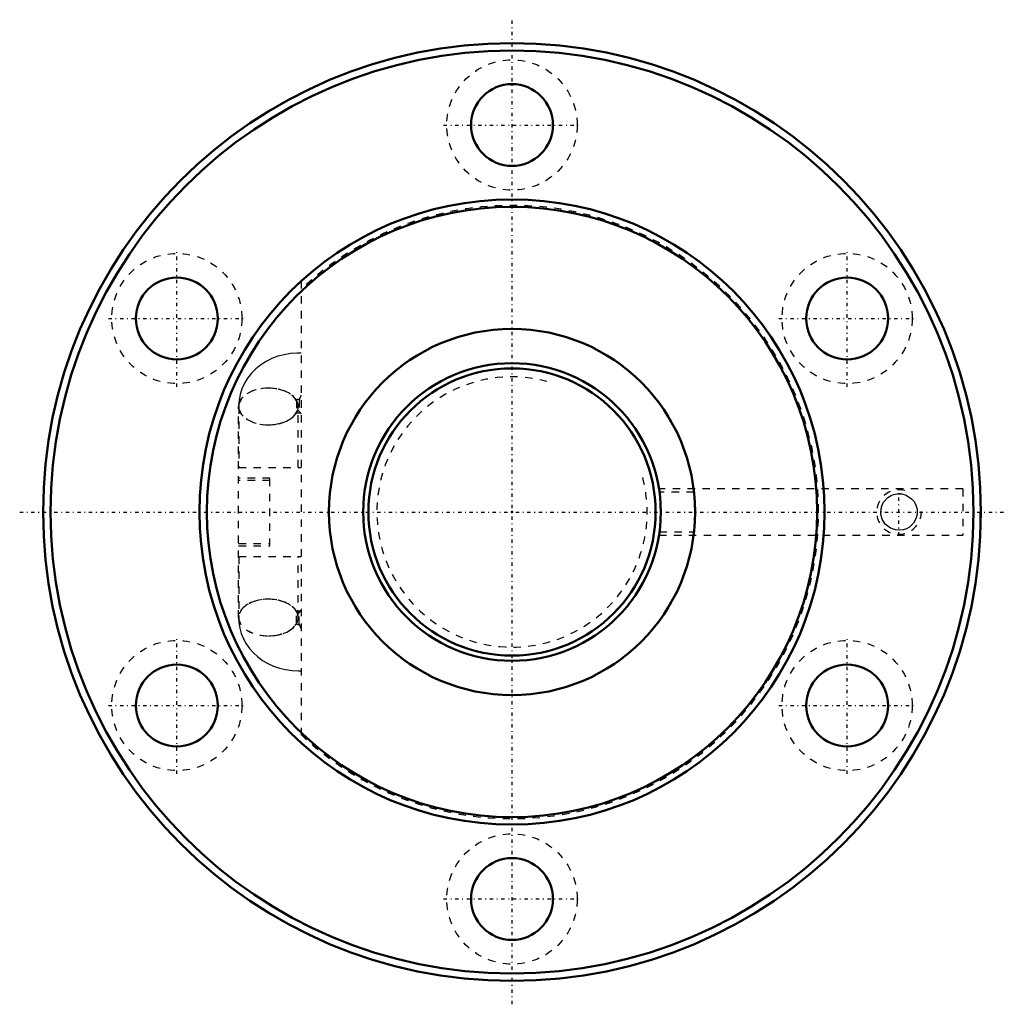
# Model space of a CAD drawing. Header units: millimetres. Extents: x -66 to 66, y -66 to 66.
import ezdxf

# ---------------------------------------------------------------- set-up
doc = ezdxf.new("R2010")
doc.units = ezdxf.units.MM
doc.linetypes.add('Center', pattern=[1.5, 0.45, -0.5, 0.05, -0.5])
doc.linetypes.add('Dashed', pattern=[2, 1, -1])
for name, color, linetype, lineweight in [('2d ConnectionPoints', 7, 'Continuous', 50), ('AM_0', 7, 'Continuous', 50), ('AM_5', 3, 'Continuous', 25), ('AM_7', 7, 'Center', 25), ('AM_9', 6, 'Dashed', 25)]:
    doc.layers.add(name, color=color, linetype=linetype, lineweight=lineweight)

# ---------------------------------------------------------------- blocks, each defined once
blk = doc.blocks.new('1_BIF4012V_5RR_Nut_0_in_BIF4012V_5RRG0_139LC0_000_2')
at = {"layer": 'AM_0'}
blk.add_line((62.92, -3.1), (62.93, -3.1), dxfattribs=at)
for centre, radius in [((0, 0), 63), ((0, 0), 62), ((0, 52), 5.5), ((0, 0), 42), ((0, 0), 41), ((-45.03, 26), 5.5), ((45.03, 26), 5.5), ((0, 0), 24.6), ((-45.03, -26), 5.5), ((45.03, -26), 5.5), ((0, -52), 5.5)]:
    blk.add_circle(centre, radius, dxfattribs=at)
at = {"layer": 'AM_5', "linetype": 'Dashed'}
blk.add_arc((52, 0), 3, 75, 15, dxfattribs=at)
at = {"layer": 'AM_7'}
for p, q in [((0, -66.15), (0, 66.15)), ((-9.19, 52), (9.19, 52)), ((-45.03, 16.81), (-45.03, 35.19)), ((45.03, 16.81), (45.03, 35.19)), ((-54.22, 26), (-35.85, 26)), ((35.85, 26), (54.22, 26)), ((52, -3.15), (52, 3.15)), ((-66.15, 0), (66.15, 0)), ((-45.03, -35.19), (-45.03, -16.81)), ((45.03, -35.19), (45.03, -16.81)), ((-54.22, -26), (-35.85, -26)), ((35.85, -26), (54.22, -26)), ((-9.19, -52), (9.19, -52))]:
    blk.add_line(p, q, dxfattribs=at)
at = {"layer": 'AM_9'}
for p, q in [((-28.33, 31.01), (-28.33, -31.01)), ((-28.94, 14.95), (-28.94, 13.42)), ((-28.59, 15.05), (-28.59, 13.52)), ((-36.73, -14.18), (-36.73, 14.18)), ((-36.72, 14.18), (-36.72, 6)), ((-28.73, 6), (-28.73, 14.18)), ((-28.72, 6), (-28.72, 14.18)), ((-28.38, 13.27), (-28.37, 13.26)), ((-36.73, 6), (-28.33, 6)), ((-32.53, 4.55), (-36.73, 4.55)), ((-32.53, 4.25), (-36.73, 4.25)), ((-32.53, -4.55), (-32.53, 4.55)), ((60.59, 3.1), (19.76, 3.1)), ((24.45, 2.68), (19.82, 2.68)), ((60.59, 3.1), (60.59, -3.1)), ((62.89, -3.1), (62.89, 3.1)), ((62.92, 3.1), (62.89, 3.1)), ((19.76, -3.1), (19.82, -2.68)), ((19.76, -3.1), (60.59, -3.1)), ((19.82, -2.68), (24.45, -2.68)), ((62.89, -3.1), (62.92, -3.1)), ((-36.73, -4.25), (-32.53, -4.25)), ((-36.73, -4.55), (-32.53, -4.55)), ((-36.73, -6), (-28.33, -6)), ((-36.72, -6), (-36.72, -14.18)), ((-28.73, -14.18), (-28.73, -6)), ((-28.72, -14.18), (-28.72, -6)), ((-28.94, -14.95), (-28.94, -13.42)), ((-28.59, -15.05), (-28.59, -13.52))]:
    blk.add_line(p, q, dxfattribs=at)
for points in [[(-28.33, 21.33), (-28.88, 21.34), (-29.75, 21.28), (-30.61, 21.14), (-31.45, 20.92), (-32.26, 20.61), (-33.04, 20.23), (-33.76, 19.77), (-34.42, 19.24), (-35.02, 18.64), (-35.53, 17.99), (-35.95, 17.29), (-36.29, 16.56), (-36.53, 15.81), (-36.68, 15.04), (-36.74, 14.32), (-36.74, 14.18)], [(-28.92, 13.48), (-28.94, 13.45), (-29.05, 13.31), (-29.1, 13.26), (-29.11, 13.26)], [(-29.11, 13.26), (-29.08, 13.27), (-29.01, 13.3), (-28.92, 13.32), (-28.82, 13.33), (-28.71, 13.34), (-28.6, 13.33), (-28.51, 13.31), (-28.43, 13.29), (-28.38, 13.27)], [(24.6, -0.09), (24.58, 0.92), (24.53, 1.84), (24.47, 2.56), (24.45, 2.68)], [(49.54, 0), (49.64, 0.7), (49.92, 1.31), (50.5, 1.95), (50.86, 2.18), (51.28, 2.35), (51.81, 2.45), (52.37, 2.43), (52.97, 2.26), (53.7, 1.78), (54, 1.44), (54.23, 1.04), (54.43, 0.38), (54.44, -0.32), (54.27, -0.94), (53.95, -1.5), (53.4, -2.02), (53.01, -2.24), (52.56, -2.39), (52.04, -2.46), (51.51, -2.41), (50.87, -2.18), (50.16, -1.63), (49.74, -0.97), (49.56, -0.31), (49.54, 0)], [(24.45, -2.68), (24.52, -2.02), (24.57, -1.12), (24.6, -0.27)], [(-36.74, -14.18), (-36.71, -14.83), (-36.59, -15.59), (-36.38, -16.32), (-36.09, -17.03), (-35.72, -17.7), (-35.27, -18.34), (-34.75, -18.93), (-34.16, -19.46), (-33.51, -19.94), (-32.8, -20.36), (-32.04, -20.71), (-31.25, -20.98), (-30.42, -21.18), (-29.56, -21.3), (-28.7, -21.34), (-28.33, -21.33)], [(-28.4, -13.27), (-28.47, -13.3), (-28.56, -13.32), (-28.66, -13.33), (-28.77, -13.34), (-28.88, -13.33), (-28.97, -13.31), (-29.05, -13.29), (-29.1, -13.27), (-29.11, -13.26)], [(-29.11, -13.26), (-29.09, -13.27), (-29.02, -13.34), (-28.92, -13.49)]]:
    blk.add_lwpolyline(points, dxfattribs=at)
for centre in [(0, 52), (-45.03, 26), (45.03, 26), (-45.03, -26), (45.03, -26), (0, -52)]:
    blk.add_circle(centre, 8.75, dxfattribs=at)
for centre, radius, start, end in [((0, 0), 41.2, 226.5579, 133.4421), ((52, 0), 2.46, 86.6364, 91.4336), ((52, 0), 2.46, 160.6647, 181.4463)]:
    blk.add_arc(centre, radius, start, end, dxfattribs=at)
for centre, major_axis, ratio, start_param, end_param in [((-32.74, 14.18), (-4, 0), 0.615661, 3.459153, 9.107218), ((-32.73, 14.18), (4, 0), 0.615661, 1.572046, 3.141593), ((-32.72, 14.18), (4, 0), 0.615661, 1.573296, 3.141593), ((-32.73, 14.18), (4, 0), 0.615661, 0, 1.572046), ((-32.72, 14.18), (4, 0), 0.615661, 4.709889, 7.856482), ((-28.74, 14.95), (-0.2, 0), 0.788011, 3.839724, 6.283185), ((-25.68, 16.21), (2.74, 2.92), 0.471624, -4.130257, -3.92456), ((-32.73, 14.18), (4, 0), 0.615661, 3.141593, 6.283185), ((-32.72, 14.18), (4, 0), 0.615661, 3.141593, 4.709889), ((-28.74, 13.42), (-0.2, 0), 0.788011, 3.839724, 6.283185), ((-25.68, 16.21), (2.74, 2.92), 0.471624, 2.993746, 3.199444), ((-32.73, -14.18), (4, 0), 0.615661, 6.283185, 9.424778), ((-32.72, -14.18), (4, 0), 0.615661, 4.709889, 9.424778), ((-32.74, -14.18), (4, 0), 0.615661, 0.31756, 3.041551), ((-25.68, -16.21), (-2.74, 2.92), 0.471624, 6.225334, 6.431032), ((-32.74, -14.18), (4, 0), 0.615661, 3.041551, 3.141802), ((-32.74, -14.18), (4, 0), 0.615661, 3.141802, 5.965625), ((-32.73, -14.18), (4, 0), 0.615661, 3.141593, 6.283185), ((-32.72, -14.18), (4, 0), 0.615661, 3.141593, 4.709889), ((-28.74, -13.42), (0.2, 0), 0.788011, 3.141593, 5.585054), ((-28.74, -14.95), (0.2, 0), 0.788011, 3.141593, 5.585054), ((-25.68, -16.21), (-2.74, 2.92), 0.471624, 0.782967, 0.988665)]:
    blk.add_ellipse(centre, major_axis=major_axis, ratio=ratio, start_param=start_param, end_param=end_param, dxfattribs=at)
blk = doc.blocks.new('2_BIF4012V_5RR000_Shaft_0_in_BIF4012V_5RRG0_139LC0_000_2')
at = {"layer": 'AM_0'}
for radius in [20, 19.3]:
    blk.add_circle((0, 0), radius, dxfattribs=at)
at = {"layer": 'AM_5', "linetype": 'Dashed'}
blk.add_arc((0, 0), 18.16, 75, 15, dxfattribs=at)

msp = doc.modelspace()

# ---------------------------------------------------------------- linework, layer by layer
at = {"layer": '2d ConnectionPoints'}
msp.add_point((0, 0), dxfattribs=at)
msp.add_point((0, 0), dxfattribs=at)

# ---------------------------------------------------------------- block references
for name in ['1_BIF4012V_5RR_Nut_0_in_BIF4012V_5RRG0_139LC0_000_2', '2_BIF4012V_5RR000_Shaft_0_in_BIF4012V_5RRG0_139LC0_000_2']:
    msp.add_blockref(name, (0, 0))

doc.saveas('drawing.dxf')
